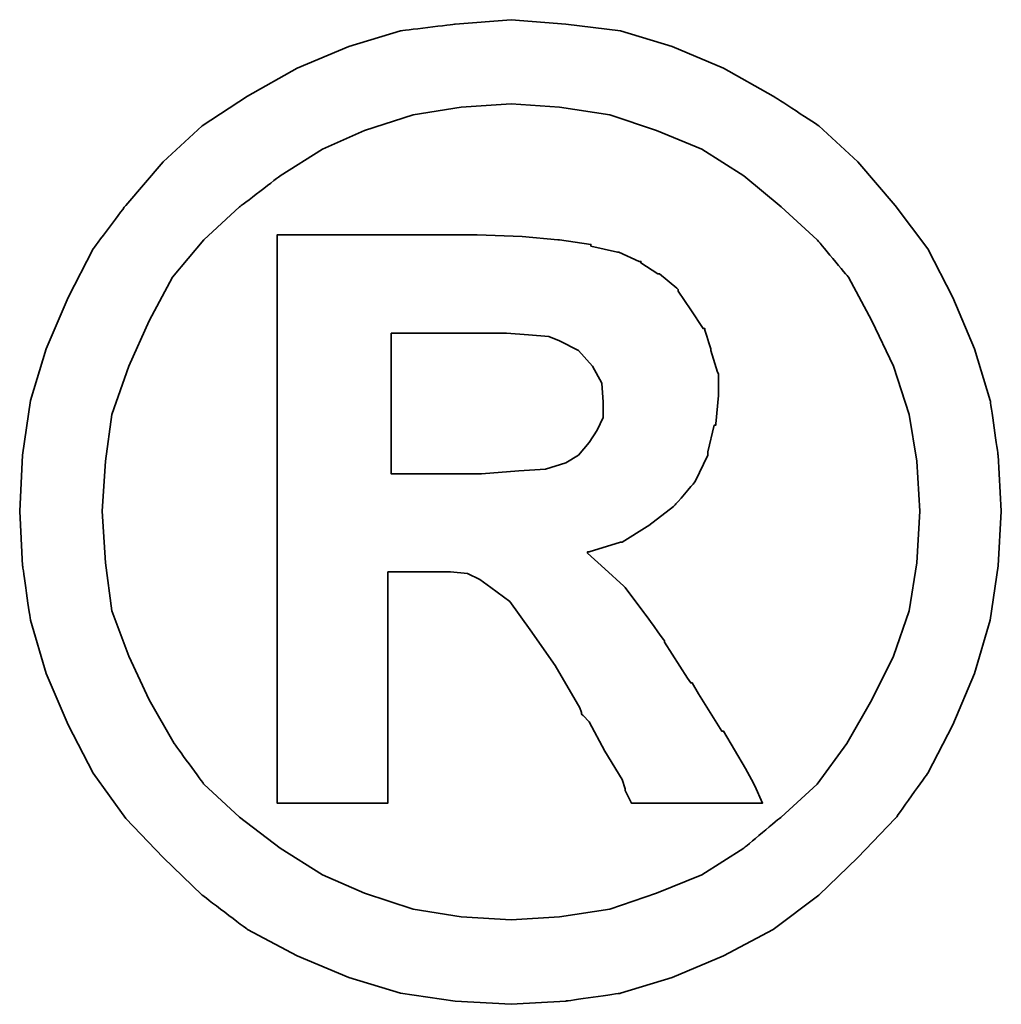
# Model space of a CAD drawing. Header units: millimetres. Extents: x 244 to 523, y -665 to -586.
# Tile 47 of 49: x 461.595 to 462.142, y -637.429 to -636.88. Entities that reach past the tile are written whole.
import ezdxf

# ---------------------------------------------------------------- set-up
doc = ezdxf.new("R2010")
doc.units = ezdxf.units.MM
doc.header["$LTSCALE"] = 0.1
doc.layers.add('DIM', color=4, linetype='CONTINUOUS')
doc.layers.add('layer 1', color=7, linetype='CONTINUOUS')

# ---------------------------------------------------------------- blocks, each defined once
blk = doc.blocks.new('TBI MOTION logo(完整正式版)')
at = {"layer": 'layer 1', "color": 22, "lineweight": 35}
for points, knots in [([(81.20634, 4.98624), (81.20634, 4.98624), (81.18649, 5.32862), (81.18649, 5.32862), (81.18649, 5.32862), (81.18649, 5.32862), (81.13886, 5.66206), (81.13886, 5.66206), (81.13886, 5.66206), (81.13886, 5.66206), (81.04359, 5.97764), (81.04359, 5.97764), (81.04359, 5.97764), (81.04359, 5.97764), (80.91061, 6.29124), (80.91061, 6.29124), (80.91061, 6.29124), (80.91061, 6.29124), (80.75778, 6.58697), (80.75778, 6.58697), (80.75778, 6.58697), (80.75778, 6.58697), (80.5593, 6.85294), (80.5593, 6.85294), (80.5593, 6.85294), (80.5593, 6.85294), (80.33105, 7.1189), (80.33105, 7.1189), (80.33105, 7.1189), (80.33105, 7.1189), (80.09287, 7.33921), (80.09287, 7.33921), (80.09287, 7.33921), (80.09287, 7.33921), (79.815, 7.51982), (79.815, 7.51982), (79.815, 7.51982), (79.815, 7.51982), (79.51133, 7.69051), (79.51133, 7.69051), (79.51133, 7.69051), (79.51133, 7.69051), (79.19773, 7.8235), (79.19773, 7.8235), (79.19773, 7.8235), (79.19773, 7.8235), (78.88215, 7.91877), (78.88215, 7.91877), (78.88215, 7.91877), (78.88215, 7.91877), (78.54871, 7.95846), (78.54871, 7.95846), (78.54871, 7.95846), (78.54871, 7.95846), (78.21526, 7.98625), (78.21526, 7.98625), (78.21526, 7.98625), (78.21526, 7.98625), (77.87388, 7.95846), (77.87388, 7.95846), (77.87388, 7.95846), (77.87388, 7.95846), (77.54044, 7.91877), (77.54044, 7.91877), (77.54044, 7.91877), (77.54044, 7.91877), (77.22485, 7.8235), (77.22485, 7.8235), (77.22485, 7.8235), (77.22485, 7.8235), (76.91027, 7.69051), (76.91027, 7.69051), (76.91027, 7.69051), (76.91027, 7.69051), (76.6056, 7.51982), (76.6056, 7.51982), (76.6056, 7.51982), (76.6056, 7.51982), (76.32972, 7.33921), (76.32972, 7.33921), (76.32972, 7.33921), (76.32972, 7.33921), (76.09154, 7.1189), (76.09154, 7.1189), (76.09154, 7.1189), (76.09154, 7.1189), (75.86329, 6.85294), (75.86329, 6.85294), (75.86329, 6.85294), (75.86329, 6.85294), (75.66382, 6.58697), (75.66382, 6.58697), (75.66382, 6.58697), (75.66382, 6.58697), (75.51099, 6.29124), (75.51099, 6.29124), (75.51099, 6.29124), (75.51099, 6.29124), (75.37702, 5.97764), (75.37702, 5.97764), (75.37702, 5.97764), (75.37702, 5.97764), (75.28175, 5.66206), (75.28175, 5.66206), (75.28175, 5.66206), (75.28175, 5.66206), (75.23411, 5.32862), (75.23411, 5.32862), (75.23411, 5.32862), (75.23411, 5.32862), (75.21625, 4.98624), (75.21625, 4.98624), (75.21625, 4.98624), (75.21625, 4.98624), (75.23411, 4.6528), (75.23411, 4.6528), (75.23411, 4.6528), (75.23411, 4.6528), (75.28175, 4.32035), (75.28175, 4.32035), (75.28175, 4.32035), (75.28175, 4.32035), (75.37702, 3.99583), (75.37702, 3.99583), (75.37702, 3.99583), (75.37702, 3.99583), (75.51099, 3.68224), (75.51099, 3.68224), (75.51099, 3.68224), (75.51099, 3.68224), (75.66382, 3.38749), (75.66382, 3.38749), (75.66382, 3.38749), (75.66382, 3.38749), (75.86329, 3.10963), (75.86329, 3.10963), (75.86329, 3.10963), (75.86329, 3.10963), (76.09154, 2.87145), (76.09154, 2.87145), (76.09154, 2.87145), (76.09154, 2.87145), (76.32972, 2.6432), (76.32972, 2.6432), (76.32972, 2.6432), (76.32972, 2.6432), (76.6056, 2.43381), (76.6056, 2.43381), (76.6056, 2.43381), (76.6056, 2.43381), (76.91027, 2.27205), (76.91027, 2.27205), (76.91027, 2.27205), (76.91027, 2.27205), (77.22485, 2.13906), (77.22485, 2.13906), (77.22485, 2.13906), (77.22485, 2.13906), (77.54044, 2.0438), (77.54044, 2.0438), (77.54044, 2.0438), (77.54044, 2.0438), (77.87388, 1.99616), (77.87388, 1.99616), (77.87388, 1.99616), (77.87388, 1.99616), (78.21526, 1.97631), (78.21526, 1.97631), (78.21526, 1.97631), (78.21526, 1.97631), (78.54871, 1.99616), (78.54871, 1.99616), (78.54871, 1.99616), (78.54871, 1.99616), (78.88215, 2.0438), (78.88215, 2.0438), (78.88215, 2.0438), (78.88215, 2.0438), (79.19773, 2.13906), (79.19773, 2.13906), (79.19773, 2.13906), (79.19773, 2.13906), (79.51133, 2.27205), (79.51133, 2.27205), (79.51133, 2.27205), (79.51133, 2.27205), (79.815, 2.43381), (79.815, 2.43381), (79.815, 2.43381), (79.815, 2.43381), (80.09287, 2.6432), (80.09287, 2.6432), (80.09287, 2.6432), (80.09287, 2.6432), (80.33105, 2.87145), (80.33105, 2.87145), (80.33105, 2.87145), (80.33105, 2.87145), (80.5593, 3.10963), (80.5593, 3.10963), (80.5593, 3.10963), (80.5593, 3.10963), (80.75778, 3.38749), (80.75778, 3.38749), (80.75778, 3.38749), (80.75778, 3.38749), (80.91061, 3.68224), (80.91061, 3.68224), (80.91061, 3.68224), (80.91061, 3.68224), (81.04359, 3.99583), (81.04359, 3.99583), (81.04359, 3.99583), (81.04359, 3.99583), (81.13886, 4.32035), (81.13886, 4.32035), (81.13886, 4.32035), (81.13886, 4.32035), (81.18649, 4.6528), (81.18649, 4.6528), (81.18649, 4.6528), (81.18649, 4.6528), (81.20634, 4.98624), (81.20634, 4.98624)], [0, 0, 0, 0, 0.0178571, 0.0178571, 0.0178571, 0.0178572, 0.0357143, 0.0357143, 0.0357143, 0.0357143, 0.0535714, 0.0535714, 0.0535714, 0.0535714, 0.0714286, 0.0714286, 0.0714286, 0.0714286, 0.0892857, 0.0892857, 0.0892857, 0.0892857, 0.1071429, 0.1071429, 0.1071429, 0.1071429, 0.125, 0.125, 0.125, 0.125, 0.1428571, 0.1428571, 0.1428571, 0.1428572, 0.1607143, 0.1607143, 0.1607143, 0.1607143, 0.1785714, 0.1785714, 0.1785714, 0.1785714, 0.1964286, 0.1964286, 0.1964286, 0.1964286, 0.2142857, 0.2142857, 0.2142857, 0.2142857, 0.2321429, 0.2321429, 0.2321429, 0.2321429, 0.25, 0.25, 0.25, 0.25, 0.2678571, 0.2678571, 0.2678571, 0.2678572, 0.2857143, 0.2857143, 0.2857143, 0.2857143, 0.3035714, 0.3035714, 0.3035714, 0.3035714, 0.3214286, 0.3214286, 0.3214286, 0.3214286, 0.3392857, 0.3392857, 0.3392857, 0.3392857, 0.3571429, 0.3571429, 0.3571429, 0.3571429, 0.375, 0.375, 0.375, 0.375, 0.3928571, 0.3928571, 0.3928571, 0.3928572, 0.4107143, 0.4107143, 0.4107143, 0.4107143, 0.4285714, 0.4285714, 0.4285714, 0.4285714, 0.4464286, 0.4464286, 0.4464286, 0.4464286, 0.4642857, 0.4642857, 0.4642857, 0.4642857, 0.4821429, 0.4821429, 0.4821429, 0.4821429, 0.5, 0.5, 0.5, 0.5, 0.5178571, 0.5178571, 0.5178571, 0.5178572, 0.5357143, 0.5357143, 0.5357143, 0.5357143, 0.5535714, 0.5535714, 0.5535714, 0.5535714, 0.5714286, 0.5714286, 0.5714286, 0.5714286, 0.5892857, 0.5892857, 0.5892857, 0.5892857, 0.6071429, 0.6071429, 0.6071429, 0.6071429, 0.625, 0.625, 0.625, 0.625, 0.6428571, 0.6428571, 0.6428571, 0.6428572, 0.6607143, 0.6607143, 0.6607143, 0.6607143, 0.6785714, 0.6785714, 0.6785714, 0.6785714, 0.6964286, 0.6964286, 0.6964286, 0.6964286, 0.7142857, 0.7142857, 0.7142857, 0.7142857, 0.7321429, 0.7321429, 0.7321429, 0.7321429, 0.75, 0.75, 0.75, 0.75, 0.7678571, 0.7678571, 0.7678571, 0.7678572, 0.7857143, 0.7857143, 0.7857143, 0.7857143, 0.8035714, 0.8035714, 0.8035714, 0.8035714, 0.8214286, 0.8214286, 0.8214286, 0.8214286, 0.8392857, 0.8392857, 0.8392857, 0.8392857, 0.8571429, 0.8571429, 0.8571429, 0.8571429, 0.875, 0.875, 0.875, 0.875, 0.8928571, 0.8928571, 0.8928571, 0.8928572, 0.9107143, 0.9107143, 0.9107143, 0.9107143, 0.9285714, 0.9285714, 0.9285714, 0.9285714, 0.9464286, 0.9464286, 0.9464286, 0.9464286, 0.9642857, 0.9642857, 0.9642857, 0.9642857, 0.9821429, 0.9821429, 0.9821429, 0.9821429, 1, 1, 1, 1]), ([(80.71014, 4.98624), (80.71014, 4.98624), (80.69129, 5.29091), (80.69129, 5.29091), (80.69129, 5.29091), (80.69129, 5.29091), (80.64464, 5.57672), (80.64464, 5.57672), (80.64464, 5.57672), (80.64464, 5.57672), (80.54937, 5.87245), (80.54937, 5.87245), (80.54937, 5.87245), (80.54937, 5.87245), (80.41639, 6.14833), (80.41639, 6.14833), (80.41639, 6.14833), (80.41639, 6.14833), (80.27349, 6.41429), (80.27349, 6.41429), (80.27349, 6.41429), (80.27349, 6.41429), (80.08295, 6.64255), (80.08295, 6.64255), (80.08295, 6.64255), (80.08295, 6.64255), (79.86264, 6.84301), (79.86264, 6.84301), (79.86264, 6.84301), (79.86264, 6.84301), (79.63439, 7.03355), (79.63439, 7.03355), (79.63439, 7.03355), (79.63439, 7.03355), (79.37835, 7.1963), (79.37835, 7.1963), (79.37835, 7.1963), (79.37835, 7.1963), (79.10246, 7.30944), (79.10246, 7.30944), (79.10246, 7.30944), (79.10246, 7.30944), (78.81665, 7.40471), (78.81665, 7.40471), (78.81665, 7.40471), (78.81665, 7.40471), (78.511, 7.45234), (78.511, 7.45234), (78.511, 7.45234), (78.511, 7.45234), (78.21526, 7.47219), (78.21526, 7.47219), (78.21526, 7.47219), (78.21526, 7.47219), (77.9106, 7.45234), (77.9106, 7.45234), (77.9106, 7.45234), (77.9106, 7.45234), (77.61685, 7.40471), (77.61685, 7.40471), (77.61685, 7.40471), (77.61685, 7.40471), (77.32012, 7.30944), (77.32012, 7.30944), (77.32012, 7.30944), (77.32012, 7.30944), (77.06309, 7.1963), (77.06309, 7.1963), (77.06309, 7.1963), (77.06309, 7.1963), (76.80606, 7.03355), (76.80606, 7.03355), (76.80606, 7.03355), (76.80606, 7.03355), (76.55797, 6.84301), (76.55797, 6.84301), (76.55797, 6.84301), (76.55797, 6.84301), (76.34063, 6.64255), (76.34063, 6.64255), (76.34063, 6.64255), (76.34063, 6.64255), (76.1491, 6.41429), (76.1491, 6.41429), (76.1491, 6.41429), (76.1491, 6.41429), (76.0062, 6.14833), (76.0062, 6.14833), (76.0062, 6.14833), (76.0062, 6.14833), (75.88314, 5.87245), (75.88314, 5.87245), (75.88314, 5.87245), (75.88314, 5.87245), (75.77794, 5.57672), (75.77794, 5.57672), (75.77794, 5.57672), (75.77794, 5.57672), (75.73924, 5.29091), (75.73924, 5.29091), (75.73924, 5.29091), (75.73924, 5.29091), (75.72039, 4.98624), (75.72039, 4.98624), (75.72039, 4.98624), (75.72039, 4.98624), (75.73924, 4.67165), (75.73924, 4.67165), (75.73924, 4.67165), (75.73924, 4.67165), (75.77794, 4.37791), (75.77794, 4.37791), (75.77794, 4.37791), (75.77794, 4.37791), (75.88314, 4.10102), (75.88314, 4.10102), (75.88314, 4.10102), (75.88314, 4.10102), (76.0062, 3.83407), (76.0062, 3.83407), (76.0062, 3.83407), (76.0062, 3.83407), (76.15902, 3.56811), (76.15902, 3.56811), (76.15902, 3.56811), (76.15902, 3.56811), (76.34063, 3.32001), (76.34063, 3.32001), (76.34063, 3.32001), (76.34063, 3.32001), (76.55797, 3.11955), (76.55797, 3.11955), (76.55797, 3.11955), (76.55797, 3.11955), (76.80606, 2.92901), (76.80606, 2.92901), (76.80606, 2.92901), (76.80606, 2.92901), (77.06309, 2.76725), (77.06309, 2.76725), (77.06309, 2.76725), (77.06309, 2.76725), (77.32012, 2.65412), (77.32012, 2.65412), (77.32012, 2.65412), (77.32012, 2.65412), (77.61685, 2.55786), (77.61685, 2.55786), (77.61685, 2.55786), (77.61685, 2.55786), (77.9106, 2.51022), (77.9106, 2.51022), (77.9106, 2.51022), (77.9106, 2.51022), (78.21526, 2.49137), (78.21526, 2.49137), (78.21526, 2.49137), (78.21526, 2.49137), (78.511, 2.51022), (78.511, 2.51022), (78.511, 2.51022), (78.511, 2.51022), (78.81665, 2.55786), (78.81665, 2.55786), (78.81665, 2.55786), (78.81665, 2.55786), (79.10246, 2.65412), (79.10246, 2.65412), (79.10246, 2.65412), (79.10246, 2.65412), (79.37835, 2.76725), (79.37835, 2.76725), (79.37835, 2.76725), (79.37835, 2.76725), (79.63439, 2.92901), (79.63439, 2.92901), (79.63439, 2.92901), (79.63439, 2.92901), (79.86264, 3.11955), (79.86264, 3.11955), (79.86264, 3.11955), (79.86264, 3.11955), (80.08295, 3.32001), (80.08295, 3.32001), (80.08295, 3.32001), (80.08295, 3.32001), (80.26356, 3.56811), (80.26356, 3.56811), (80.26356, 3.56811), (80.26356, 3.56811), (80.41639, 3.83407), (80.41639, 3.83407), (80.41639, 3.83407), (80.41639, 3.83407), (80.54937, 4.10102), (80.54937, 4.10102), (80.54937, 4.10102), (80.54937, 4.10102), (80.64464, 4.37791), (80.64464, 4.37791), (80.64464, 4.37791), (80.64464, 4.37791), (80.69129, 4.67165), (80.69129, 4.67165), (80.69129, 4.67165), (80.69129, 4.67165), (80.71014, 4.98624), (80.71014, 4.98624)], [0, 0, 0, 0, 0.0192308, 0.0192308, 0.0192308, 0.0192308, 0.0384615, 0.0384615, 0.0384615, 0.0384615, 0.0576923, 0.0576923, 0.0576923, 0.0576923, 0.0769231, 0.0769231, 0.0769231, 0.0769231, 0.0961538, 0.0961538, 0.0961538, 0.0961539, 0.1153846, 0.1153846, 0.1153846, 0.1153846, 0.1346154, 0.1346154, 0.1346154, 0.1346154, 0.1538462, 0.1538462, 0.1538462, 0.1538462, 0.1730769, 0.1730769, 0.1730769, 0.1730769, 0.1923077, 0.1923077, 0.1923077, 0.1923077, 0.2115385, 0.2115385, 0.2115385, 0.2115385, 0.2307692, 0.2307692, 0.2307692, 0.2307692, 0.25, 0.25, 0.25, 0.25, 0.2692308, 0.2692308, 0.2692308, 0.2692308, 0.2884615, 0.2884615, 0.2884615, 0.2884615, 0.3076923, 0.3076923, 0.3076923, 0.3076923, 0.3269231, 0.3269231, 0.3269231, 0.3269231, 0.3461538, 0.3461538, 0.3461538, 0.3461539, 0.3653846, 0.3653846, 0.3653846, 0.3653846, 0.3846154, 0.3846154, 0.3846154, 0.3846154, 0.4038462, 0.4038462, 0.4038462, 0.4038462, 0.4230769, 0.4230769, 0.4230769, 0.4230769, 0.4423077, 0.4423077, 0.4423077, 0.4423077, 0.4615385, 0.4615385, 0.4615385, 0.4615385, 0.4807692, 0.4807692, 0.4807692, 0.4807692, 0.5, 0.5, 0.5, 0.5, 0.5192308, 0.5192308, 0.5192308, 0.5192308, 0.5384615, 0.5384615, 0.5384615, 0.5384615, 0.5576923, 0.5576923, 0.5576923, 0.5576923, 0.5769231, 0.5769231, 0.5769231, 0.5769231, 0.5961538, 0.5961538, 0.5961538, 0.5961539, 0.6153846, 0.6153846, 0.6153846, 0.6153846, 0.6346154, 0.6346154, 0.6346154, 0.6346154, 0.6538462, 0.6538462, 0.6538462, 0.6538462, 0.6730769, 0.6730769, 0.6730769, 0.6730769, 0.6923077, 0.6923077, 0.6923077, 0.6923077, 0.7115385, 0.7115385, 0.7115385, 0.7115385, 0.7307692, 0.7307692, 0.7307692, 0.7307692, 0.75, 0.75, 0.75, 0.75, 0.7692308, 0.7692308, 0.7692308, 0.7692308, 0.7884615, 0.7884615, 0.7884615, 0.7884615, 0.8076923, 0.8076923, 0.8076923, 0.8076923, 0.8269231, 0.8269231, 0.8269231, 0.8269231, 0.8461538, 0.8461538, 0.8461538, 0.8461539, 0.8653846, 0.8653846, 0.8653846, 0.8653846, 0.8846154, 0.8846154, 0.8846154, 0.8846154, 0.9038462, 0.9038462, 0.9038462, 0.9038462, 0.9230769, 0.9230769, 0.9230769, 0.9230769, 0.9423077, 0.9423077, 0.9423077, 0.9423077, 0.9615385, 0.9615385, 0.9615385, 0.9615385, 0.9807692, 0.9807692, 0.9807692, 0.9807692, 1, 1, 1, 1]), ([(76.78721, 3.2823), (76.78721, 3.2823), (76.78721, 3.32001), (76.78721, 3.32001), (76.78721, 3.32001), (76.78721, 3.32001), (76.78721, 3.42422), (76.78721, 3.42422), (76.78721, 3.42422), (76.78721, 3.42422), (76.78721, 3.59689), (76.78721, 3.59689), (76.78721, 3.59689), (76.78721, 3.59689), (76.78721, 3.80529), (76.78721, 3.80529), (76.78721, 3.80529), (76.78721, 3.80529), (76.78721, 4.0524), (76.78721, 4.0524), (76.78721, 4.0524), (76.78721, 4.0524), (76.78721, 4.32035), (76.78721, 4.32035), (76.78721, 4.32035), (76.78721, 4.32035), (76.78721, 4.92868), (76.78721, 4.92868), (76.78721, 4.92868), (76.78721, 4.92868), (76.78721, 5.53801), (76.78721, 5.53801), (76.78721, 5.53801), (76.78721, 5.53801), (76.78721, 5.82482), (76.78721, 5.82482), (76.78721, 5.82482), (76.78721, 5.82482), (76.78721, 6.07291), (76.78721, 6.07291), (76.78721, 6.07291), (76.78721, 6.07291), (76.78721, 6.30017), (76.78721, 6.30017), (76.78721, 6.30017), (76.78721, 6.30017), (76.78721, 6.45399), (76.78721, 6.45399), (76.78721, 6.45399), (76.78721, 6.45399), (76.78721, 6.5572), (76.78721, 6.5572), (76.78721, 6.5572), (76.78721, 6.5572), (76.78721, 6.59689), (76.78721, 6.59689), (76.78721, 6.59689), (76.78721, 6.59689), (76.78721, 6.67232), (76.78721, 6.67232), (76.78721, 6.67232), (76.78721, 6.67232), (76.8537, 6.67232), (76.8537, 6.67232), (76.8537, 6.67232), (76.8537, 6.67232), (76.87355, 6.67232), (76.87355, 6.67232), (76.87355, 6.67232), (76.87355, 6.67232), (76.91027, 6.67232), (76.91027, 6.67232), (76.91027, 6.67232), (76.91027, 6.67232), (77.04424, 6.67232), (77.04424, 6.67232), (77.04424, 6.67232), (77.04424, 6.67232), (77.22485, 6.67232), (77.22485, 6.67232), (77.22485, 6.67232), (77.22485, 6.67232), (77.43524, 6.67232), (77.43524, 6.67232), (77.43524, 6.67232), (77.43524, 6.67232), (77.65357, 6.67232), (77.65357, 6.67232), (77.65357, 6.67232), (77.65357, 6.67232), (77.82625, 6.67232), (77.82625, 6.67232), (77.82625, 6.67232), (77.82625, 6.67232), (77.94037, 6.67232), (77.94037, 6.67232), (77.94037, 6.67232), (77.94037, 6.67232), (77.97709, 6.67232), (77.97709, 6.67232), (77.97709, 6.67232), (77.97709, 6.67232), (77.99694, 6.67232), (77.99694, 6.67232), (77.99694, 6.67232), (77.99694, 6.67232), (78.00686, 6.67232), (78.00686, 6.67232), (78.00686, 6.67232), (78.00686, 6.67232), (78.28275, 6.6624), (78.28275, 6.6624), (78.28275, 6.6624), (78.28275, 6.6624), (78.50107, 6.64255), (78.50107, 6.64255), (78.50107, 6.64255), (78.50107, 6.64255), (78.511, 6.64255), (78.511, 6.64255), (78.511, 6.64255), (78.511, 6.64255), (78.70154, 6.61476), (78.70154, 6.61476), (78.70154, 6.61476), (78.70154, 6.61476), (78.70154, 6.60483), (78.70154, 6.60483), (78.70154, 6.60483), (78.70154, 6.60483), (78.86429, 6.56713), (78.86429, 6.56713), (78.86429, 6.56713), (78.86429, 6.56713), (78.87223, 6.56713), (78.87223, 6.56713), (78.87223, 6.56713), (78.87223, 6.56713), (78.99727, 6.51056), (78.99727, 6.51056), (78.99727, 6.51056), (78.99727, 6.51056), (79.00719, 6.51056), (79.00719, 6.51056), (79.00719, 6.51056), (79.00719, 6.51056), (79.00719, 6.50162), (79.00719, 6.50162), (79.00719, 6.50162), (79.00719, 6.50162), (79.1104, 6.43415), (79.1104, 6.43415), (79.1104, 6.43415), (79.1104, 6.43415), (79.12132, 6.43415), (79.12132, 6.43415), (79.12132, 6.43415), (79.12132, 6.43415), (79.22552, 6.34781), (79.22552, 6.34781), (79.22552, 6.34781), (79.22552, 6.34781), (79.23544, 6.33888), (79.23544, 6.33888), (79.23544, 6.33888), (79.23544, 6.33888), (79.23544, 6.32895), (79.23544, 6.32895), (79.23544, 6.32895), (79.23544, 6.32895), (79.31087, 6.21483), (79.31087, 6.21483), (79.31087, 6.21483), (79.31087, 6.21483), (79.38629, 6.1007), (79.38629, 6.1007), (79.38629, 6.1007), (79.38629, 6.1007), (79.3972, 6.1007), (79.3972, 6.1007), (79.3972, 6.1007), (79.3972, 6.1007), (79.3972, 6.09078), (79.3972, 6.09078), (79.3972, 6.09078), (79.3972, 6.09078), (79.43392, 5.97764), (79.43392, 5.97764), (79.43392, 5.97764), (79.43392, 5.97764), (79.43392, 5.96772), (79.43392, 5.96772), (79.43392, 5.96772), (79.43392, 5.96772), (79.47362, 5.83474), (79.47362, 5.83474), (79.47362, 5.83474), (79.47362, 5.83474), (79.48156, 5.82482), (79.48156, 5.82482), (79.48156, 5.82482), (79.48156, 5.82482), (79.48156, 5.69977), (79.48156, 5.69977), (79.48156, 5.69977), (79.48156, 5.69977), (79.48156, 5.69183), (79.48156, 5.69183), (79.48156, 5.69183), (79.48156, 5.69183), (79.4637, 5.51915), (79.4637, 5.51915), (79.4637, 5.51915), (79.4637, 5.51915), (79.4637, 5.51122), (79.4637, 5.51122), (79.4637, 5.51122), (79.4637, 5.51122), (79.45377, 5.51122), (79.45377, 5.51122), (79.45377, 5.51122), (79.45377, 5.51122), (79.41507, 5.34847), (79.41507, 5.34847), (79.41507, 5.34847), (79.41507, 5.34847), (79.41507, 5.33854), (79.41507, 5.33854), (79.41507, 5.33854), (79.41507, 5.33854), (79.41507, 5.32862), (79.41507, 5.32862), (79.41507, 5.32862), (79.41507, 5.32862), (79.33865, 5.16785), (79.33865, 5.16785), (79.33865, 5.16785), (79.33865, 5.16785), (79.33071, 5.15693), (79.33071, 5.15693), (79.33071, 5.15693), (79.33071, 5.15693), (79.2156, 5.02495), (79.2156, 5.02495), (79.2156, 5.02495), (79.2156, 5.02495), (79.20567, 5.01502), (79.20567, 5.01502), (79.20567, 5.01502), (79.20567, 5.01502), (79.05483, 4.89991), (79.05483, 4.89991), (79.05483, 4.89991), (79.05483, 4.89991), (79.04491, 4.89197), (79.04491, 4.89197), (79.04491, 4.89197), (79.04491, 4.89197), (78.89208, 4.7967), (78.89208, 4.7967), (78.89208, 4.7967), (78.89208, 4.7967), (78.88215, 4.7967), (78.88215, 4.7967), (78.88215, 4.7967), (78.88215, 4.7967), (78.69161, 4.73913), (78.69161, 4.73913), (78.69161, 4.73913), (78.69161, 4.73913), (78.68169, 4.73913), (78.68169, 4.73913), (78.68169, 4.73913), (78.68169, 4.73913), (78.68169, 4.72921), (78.68169, 4.72921), (78.68169, 4.72921), (78.68169, 4.72921), (78.78688, 4.63394), (78.78688, 4.63394), (78.78688, 4.63394), (78.78688, 4.63394), (78.902, 4.52875), (78.902, 4.52875), (78.902, 4.52875), (78.902, 4.52875), (78.91093, 4.52081), (78.91093, 4.52081), (78.91093, 4.52081), (78.91093, 4.52081), (79.02506, 4.36798), (79.02506, 4.36798), (79.02506, 4.36798), (79.02506, 4.36798), (79.1501, 4.1953), (79.1501, 4.1953), (79.1501, 4.1953), (79.1501, 4.1953), (79.1501, 4.18736), (79.1501, 4.18736), (79.1501, 4.18736), (79.1501, 4.18736), (79.29201, 3.96705), (79.29201, 3.96705), (79.29201, 3.96705), (79.29201, 3.96705), (79.31087, 3.93828), (79.31087, 3.93828), (79.31087, 3.93828), (79.31087, 3.93828), (79.32079, 3.93828), (79.32079, 3.93828), (79.32079, 3.93828), (79.32079, 3.93828), (79.3585, 3.87178), (79.3585, 3.87178), (79.3585, 3.87178), (79.3585, 3.87178), (79.50141, 3.64353), (79.50141, 3.64353), (79.50141, 3.64353), (79.50141, 3.64353), (79.51133, 3.64353), (79.51133, 3.64353), (79.51133, 3.64353), (79.51133, 3.64353), (79.64431, 3.41528), (79.64431, 3.41528), (79.64431, 3.41528), (79.64431, 3.41528), (79.68202, 3.3478), (79.68202, 3.3478), (79.68202, 3.3478), (79.68202, 3.3478), (79.70187, 3.31009), (79.70187, 3.31009), (79.70187, 3.31009), (79.70187, 3.31009), (79.7495, 3.2049), (79.7495, 3.2049), (79.7495, 3.2049), (79.7495, 3.2049), (79.64431, 3.2049), (79.64431, 3.2049), (79.64431, 3.2049), (79.64431, 3.2049), (79.62546, 3.2049), (79.62546, 3.2049), (79.62546, 3.2049), (79.62546, 3.2049), (79.53912, 3.2049), (79.53912, 3.2049), (79.53912, 3.2049), (79.53912, 3.2049), (79.31087, 3.2049), (79.31087, 3.2049), (79.31087, 3.2049), (79.31087, 3.2049), (79.08262, 3.2049), (79.08262, 3.2049), (79.08262, 3.2049), (79.08262, 3.2049), (79.00719, 3.2049), (79.00719, 3.2049), (79.00719, 3.2049), (79.00719, 3.2049), (78.98735, 3.2049), (78.98735, 3.2049), (78.98735, 3.2049), (78.98735, 3.2049), (78.94964, 3.2049), (78.94964, 3.2049), (78.94964, 3.2049), (78.94964, 3.2049), (78.92979, 3.24459), (78.92979, 3.24459), (78.92979, 3.24459), (78.92979, 3.24459), (78.91093, 3.2823), (78.91093, 3.2823), (78.91093, 3.2823), (78.91093, 3.2823), (78.91093, 3.29223), (78.91093, 3.29223), (78.91093, 3.29223), (78.91093, 3.29223), (78.89208, 3.3478), (78.89208, 3.3478), (78.89208, 3.3478), (78.89208, 3.3478), (78.78688, 3.52048), (78.78688, 3.52048), (78.78688, 3.52048), (78.78688, 3.52048), (78.69161, 3.7001), (78.69161, 3.7001), (78.69161, 3.7001), (78.69161, 3.7001), (78.6539, 3.7388), (78.6539, 3.7388), (78.6539, 3.7388), (78.6539, 3.7388), (78.64398, 3.74873), (78.64398, 3.74873), (78.64398, 3.74873), (78.64398, 3.74873), (78.64398, 3.75766), (78.64398, 3.75766), (78.64398, 3.75766), (78.64398, 3.75766), (78.63405, 3.78644), (78.63405, 3.78644), (78.63405, 3.78644), (78.63405, 3.78644), (78.48321, 4.04347), (78.48321, 4.04347), (78.48321, 4.04347), (78.48321, 4.04347), (78.33038, 4.2618), (78.33038, 4.2618), (78.33038, 4.2618), (78.33038, 4.2618), (78.20732, 4.43447), (78.20732, 4.43447), (78.20732, 4.43447), (78.20732, 4.43447), (78.09221, 4.52081), (78.09221, 4.52081), (78.09221, 4.52081), (78.09221, 4.52081), (78.02472, 4.56845), (78.02472, 4.56845), (78.02472, 4.56845), (78.02472, 4.56845), (77.9493, 4.60616), (77.9493, 4.60616), (77.9493, 4.60616), (77.9493, 4.60616), (77.8451, 4.61608), (77.8451, 4.61608), (77.8451, 4.61608), (77.8451, 4.61608), (77.71113, 4.61608), (77.71113, 4.61608), (77.71113, 4.61608), (77.71113, 4.61608), (77.69128, 4.61608), (77.69128, 4.61608), (77.69128, 4.61608), (77.69128, 4.61608), (77.67342, 4.61608), (77.67342, 4.61608), (77.67342, 4.61608), (77.67342, 4.61608), (77.5583, 4.61608), (77.5583, 4.61608), (77.5583, 4.61608), (77.5583, 4.61608), (77.46303, 4.61608), (77.46303, 4.61608), (77.46303, 4.61608), (77.46303, 4.61608), (77.46303, 4.54761), (77.46303, 4.54761), (77.46303, 4.54761), (77.46303, 4.54761), (77.46303, 4.47318), (77.46303, 4.47318), (77.46303, 4.47318), (77.46303, 4.47318), (77.46303, 4.24294), (77.46303, 4.24294), (77.46303, 4.24294), (77.46303, 4.24294), (77.46303, 3.99583), (77.46303, 3.99583), (77.46303, 3.99583), (77.46303, 3.99583), (77.46303, 3.72888), (77.46303, 3.72888), (77.46303, 3.72888), (77.46303, 3.72888), (77.46303, 3.51055), (77.46303, 3.51055), (77.46303, 3.51055), (77.46303, 3.51055), (77.46303, 3.42422), (77.46303, 3.42422), (77.46303, 3.42422), (77.46303, 3.42422), (77.46303, 3.35773), (77.46303, 3.35773), (77.46303, 3.35773), (77.46303, 3.35773), (77.46303, 3.30017), (77.46303, 3.30017), (77.46303, 3.30017), (77.46303, 3.30017), (77.46303, 3.2823), (77.46303, 3.2823), (77.46303, 3.2823), (77.46303, 3.2823), (77.46303, 3.2049), (77.46303, 3.2049), (77.46303, 3.2049), (77.46303, 3.2049), (77.39753, 3.2049), (77.39753, 3.2049), (77.39753, 3.2049), (77.39753, 3.2049), (77.37768, 3.2049), (77.37768, 3.2049), (77.37768, 3.2049), (77.37768, 3.2049), (77.32012, 3.2049), (77.32012, 3.2049), (77.32012, 3.2049), (77.32012, 3.2049), (77.12165, 3.2049), (77.12165, 3.2049), (77.12165, 3.2049), (77.12165, 3.2049), (76.94897, 3.2049), (76.94897, 3.2049), (76.94897, 3.2049), (76.94897, 3.2049), (76.8924, 3.2049), (76.8924, 3.2049), (76.8924, 3.2049), (76.8924, 3.2049), (76.8537, 3.2049), (76.8537, 3.2049), (76.8537, 3.2049), (76.8537, 3.2049), (76.78721, 3.2049), (76.78721, 3.2049), (76.78721, 3.2049), (76.78721, 3.2049), (76.78721, 3.2823), (76.78721, 3.2823)], [0, 0, 0, 0, 0.0074074, 0.0074074, 0.0074074, 0.0074074, 0.0148148, 0.0148148, 0.0148148, 0.0148148, 0.0222222, 0.0222222, 0.0222222, 0.0222222, 0.0296296, 0.0296296, 0.0296296, 0.0296296, 0.037037, 0.037037, 0.037037, 0.037037, 0.0444444, 0.0444444, 0.0444444, 0.0444445, 0.0518519, 0.0518519, 0.0518519, 0.0518519, 0.0592593, 0.0592593, 0.0592593, 0.0592593, 0.0666667, 0.0666667, 0.0666667, 0.0666667, 0.0740741, 0.0740741, 0.0740741, 0.0740741, 0.0814815, 0.0814815, 0.0814815, 0.0814815, 0.0888889, 0.0888889, 0.0888889, 0.0888889, 0.0962963, 0.0962963, 0.0962963, 0.0962963, 0.1037037, 0.1037037, 0.1037037, 0.1037037, 0.1111111, 0.1111111, 0.1111111, 0.1111111, 0.1185185, 0.1185185, 0.1185185, 0.1185185, 0.1259259, 0.1259259, 0.1259259, 0.1259259, 0.1333333, 0.1333333, 0.1333333, 0.1333333, 0.1407407, 0.1407407, 0.1407407, 0.1407408, 0.1481481, 0.1481481, 0.1481481, 0.1481482, 0.1555556, 0.1555556, 0.1555556, 0.1555556, 0.162963, 0.162963, 0.162963, 0.162963, 0.1703704, 0.1703704, 0.1703704, 0.1703704, 0.1777778, 0.1777778, 0.1777778, 0.1777778, 0.1851852, 0.1851852, 0.1851852, 0.1851852, 0.1925926, 0.1925926, 0.1925926, 0.1925926, 0.2, 0.2, 0.2, 0.2, 0.2074074, 0.2074074, 0.2074074, 0.2074074, 0.2148148, 0.2148148, 0.2148148, 0.2148148, 0.2222222, 0.2222222, 0.2222222, 0.2222222, 0.2296296, 0.2296296, 0.2296296, 0.2296296, 0.237037, 0.237037, 0.237037, 0.237037, 0.2444444, 0.2444444, 0.2444444, 0.2444445, 0.2518519, 0.2518519, 0.2518519, 0.2518519, 0.2592593, 0.2592593, 0.2592593, 0.2592593, 0.2666667, 0.2666667, 0.2666667, 0.2666667, 0.2740741, 0.2740741, 0.2740741, 0.2740741, 0.2814815, 0.2814815, 0.2814815, 0.2814815, 0.2888889, 0.2888889, 0.2888889, 0.2888889, 0.2962963, 0.2962963, 0.2962963, 0.2962963, 0.3037037, 0.3037037, 0.3037037, 0.3037037, 0.3111111, 0.3111111, 0.3111111, 0.3111111, 0.3185185, 0.3185185, 0.3185185, 0.3185185, 0.3259259, 0.3259259, 0.3259259, 0.3259259, 0.3333333, 0.3333333, 0.3333333, 0.3333333, 0.3407407, 0.3407407, 0.3407407, 0.3407408, 0.3481481, 0.3481481, 0.3481481, 0.3481482, 0.3555556, 0.3555556, 0.3555556, 0.3555556, 0.362963, 0.362963, 0.362963, 0.362963, 0.3703704, 0.3703704, 0.3703704, 0.3703704, 0.3777778, 0.3777778, 0.3777778, 0.3777778, 0.3851852, 0.3851852, 0.3851852, 0.3851852, 0.3925926, 0.3925926, 0.3925926, 0.3925926, 0.4, 0.4, 0.4, 0.4, 0.4074074, 0.4074074, 0.4074074, 0.4074074, 0.4148148, 0.4148148, 0.4148148, 0.4148148, 0.4222222, 0.4222222, 0.4222222, 0.4222222, 0.4296296, 0.4296296, 0.4296296, 0.4296296, 0.437037, 0.437037, 0.437037, 0.437037, 0.4444444, 0.4444444, 0.4444444, 0.4444445, 0.4518519, 0.4518519, 0.4518519, 0.4518519, 0.4592593, 0.4592593, 0.4592593, 0.4592593, 0.4666667, 0.4666667, 0.4666667, 0.4666667, 0.4740741, 0.4740741, 0.4740741, 0.4740741, 0.4814815, 0.4814815, 0.4814815, 0.4814815, 0.4888889, 0.4888889, 0.4888889, 0.4888889, 0.4962963, 0.4962963, 0.4962963, 0.4962963, 0.5037037, 0.5037037, 0.5037037, 0.5037037, 0.5111111, 0.5111111, 0.5111111, 0.5111111, 0.5185185, 0.5185185, 0.5185185, 0.5185185, 0.5259259, 0.5259259, 0.5259259, 0.5259259, 0.5333333, 0.5333333, 0.5333333, 0.5333333, 0.5407407, 0.5407407, 0.5407407, 0.5407408, 0.5481481, 0.5481481, 0.5481481, 0.5481482, 0.5555556, 0.5555556, 0.5555556, 0.5555556, 0.562963, 0.562963, 0.562963, 0.562963, 0.5703704, 0.5703704, 0.5703704, 0.5703704, 0.5777778, 0.5777778, 0.5777778, 0.5777778, 0.5851852, 0.5851852, 0.5851852, 0.5851852, 0.5925926, 0.5925926, 0.5925926, 0.5925926, 0.6, 0.6, 0.6, 0.6, 0.6074074, 0.6074074, 0.6074074, 0.6074074, 0.6148148, 0.6148148, 0.6148148, 0.6148148, 0.6222222, 0.6222222, 0.6222222, 0.6222222, 0.6296296, 0.6296296, 0.6296296, 0.6296296, 0.637037, 0.637037, 0.637037, 0.637037, 0.6444444, 0.6444444, 0.6444444, 0.6444445, 0.6518519, 0.6518519, 0.6518519, 0.6518519, 0.6592593, 0.6592593, 0.6592593, 0.6592593, 0.6666667, 0.6666667, 0.6666667, 0.6666667, 0.6740741, 0.6740741, 0.6740741, 0.6740741, 0.6814815, 0.6814815, 0.6814815, 0.6814815, 0.6888889, 0.6888889, 0.6888889, 0.6888889, 0.6962963, 0.6962963, 0.6962963, 0.6962963, 0.7037037, 0.7037037, 0.7037037, 0.7037037, 0.7111111, 0.7111111, 0.7111111, 0.7111111, 0.7185185, 0.7185185, 0.7185185, 0.7185185, 0.7259259, 0.7259259, 0.7259259, 0.7259259, 0.7333333, 0.7333333, 0.7333333, 0.7333333, 0.7407407, 0.7407407, 0.7407407, 0.7407408, 0.7481481, 0.7481481, 0.7481481, 0.7481482, 0.7555556, 0.7555556, 0.7555556, 0.7555556, 0.762963, 0.762963, 0.762963, 0.762963, 0.7703704, 0.7703704, 0.7703704, 0.7703704, 0.7777778, 0.7777778, 0.7777778, 0.7777778, 0.7851852, 0.7851852, 0.7851852, 0.7851852, 0.7925926, 0.7925926, 0.7925926, 0.7925926, 0.8, 0.8, 0.8, 0.8, 0.8074074, 0.8074074, 0.8074074, 0.8074074, 0.8148148, 0.8148148, 0.8148148, 0.8148148, 0.8222222, 0.8222222, 0.8222222, 0.8222222, 0.8296296, 0.8296296, 0.8296296, 0.8296296, 0.837037, 0.837037, 0.837037, 0.837037, 0.8444444, 0.8444444, 0.8444444, 0.8444445, 0.8518519, 0.8518519, 0.8518519, 0.8518519, 0.8592593, 0.8592593, 0.8592593, 0.8592593, 0.8666667, 0.8666667, 0.8666667, 0.8666667, 0.8740741, 0.8740741, 0.8740741, 0.8740741, 0.8814815, 0.8814815, 0.8814815, 0.8814815, 0.8888889, 0.8888889, 0.8888889, 0.8888889, 0.8962963, 0.8962963, 0.8962963, 0.8962963, 0.9037037, 0.9037037, 0.9037037, 0.9037037, 0.9111111, 0.9111111, 0.9111111, 0.9111111, 0.9185185, 0.9185185, 0.9185185, 0.9185185, 0.9259259, 0.9259259, 0.9259259, 0.9259259, 0.9333333, 0.9333333, 0.9333333, 0.9333333, 0.9407407, 0.9407407, 0.9407407, 0.9407408, 0.9481481, 0.9481481, 0.9481481, 0.9481482, 0.9555556, 0.9555556, 0.9555556, 0.9555556, 0.962963, 0.962963, 0.962963, 0.962963, 0.9703704, 0.9703704, 0.9703704, 0.9703704, 0.9777778, 0.9777778, 0.9777778, 0.9777778, 0.9851852, 0.9851852, 0.9851852, 0.9851852, 0.9925926, 0.9925926, 0.9925926, 0.9925926, 1, 1, 1, 1]), ([(77.48288, 6.07291), (77.48288, 6.07291), (77.48288, 5.99551), (77.48288, 5.99551), (77.48288, 5.99551), (77.48288, 5.99551), (77.48288, 5.82482), (77.48288, 5.82482), (77.48288, 5.82482), (77.48288, 5.82482), (77.48288, 5.63328), (77.48288, 5.63328), (77.48288, 5.63328), (77.48288, 5.63328), (77.48288, 5.46358), (77.48288, 5.46358), (77.48288, 5.46358), (77.48288, 5.46358), (77.48288, 5.29091), (77.48288, 5.29091), (77.48288, 5.29091), (77.48288, 5.29091), (77.48288, 5.21449), (77.48288, 5.21449), (77.48288, 5.21449), (77.48288, 5.21449), (77.50074, 5.21449), (77.50074, 5.21449), (77.50074, 5.21449), (77.50074, 5.21449), (77.71113, 5.21449), (77.71113, 5.21449), (77.71113, 5.21449), (77.71113, 5.21449), (77.94037, 5.21449), (77.94037, 5.21449), (77.94037, 5.21449), (77.94037, 5.21449), (78.01579, 5.21449), (78.01579, 5.21449), (78.01579, 5.21449), (78.01579, 5.21449), (78.03465, 5.21449), (78.03465, 5.21449), (78.03465, 5.21449), (78.03465, 5.21449), (78.2629, 5.23335), (78.2629, 5.23335), (78.2629, 5.23335), (78.2629, 5.23335), (78.42565, 5.24327), (78.42565, 5.24327), (78.42565, 5.24327), (78.42565, 5.24327), (78.54871, 5.28098), (78.54871, 5.28098), (78.54871, 5.28098), (78.54871, 5.28098), (78.62611, 5.32862), (78.62611, 5.32862), (78.62611, 5.32862), (78.62611, 5.32862), (78.69161, 5.40503), (78.69161, 5.40503), (78.69161, 5.40503), (78.69161, 5.40503), (78.73925, 5.48145), (78.73925, 5.48145), (78.73925, 5.48145), (78.73925, 5.48145), (78.77696, 5.55885), (78.77696, 5.55885), (78.77696, 5.55885), (78.77696, 5.55885), (78.77696, 5.65214), (78.77696, 5.65214), (78.77696, 5.65214), (78.77696, 5.65214), (78.76902, 5.76726), (78.76902, 5.76726), (78.76902, 5.76726), (78.76902, 5.76726), (78.71146, 5.87245), (78.71146, 5.87245), (78.71146, 5.87245), (78.71146, 5.87245), (78.62611, 5.96772), (78.62611, 5.96772), (78.62611, 5.96772), (78.62611, 5.96772), (78.511, 6.02528), (78.511, 6.02528), (78.511, 6.02528), (78.511, 6.02528), (78.44451, 6.05306), (78.44451, 6.05306), (78.44451, 6.05306), (78.44451, 6.05306), (78.32046, 6.06299), (78.32046, 6.06299), (78.32046, 6.06299), (78.32046, 6.06299), (78.18748, 6.07291), (78.18748, 6.07291), (78.18748, 6.07291), (78.18748, 6.07291), (77.99694, 6.07291), (77.99694, 6.07291), (77.99694, 6.07291), (77.99694, 6.07291), (77.97709, 6.07291), (77.97709, 6.07291), (77.97709, 6.07291), (77.97709, 6.07291), (77.90167, 6.07291), (77.90167, 6.07291), (77.90167, 6.07291), (77.90167, 6.07291), (77.69128, 6.07291), (77.69128, 6.07291), (77.69128, 6.07291), (77.69128, 6.07291), (77.50074, 6.07291), (77.50074, 6.07291), (77.50074, 6.07291), (77.50074, 6.07291), (77.48288, 6.07291), (77.48288, 6.07291)], [0, 0, 0, 0, 0.03125, 0.03125, 0.03125, 0.03125, 0.0625, 0.0625, 0.0625, 0.0625, 0.09375, 0.09375, 0.09375, 0.09375, 0.125, 0.125, 0.125, 0.125, 0.15625, 0.15625, 0.15625, 0.15625, 0.1875, 0.1875, 0.1875, 0.1875, 0.21875, 0.21875, 0.21875, 0.21875, 0.25, 0.25, 0.25, 0.25, 0.28125, 0.28125, 0.28125, 0.28125, 0.3125, 0.3125, 0.3125, 0.3125, 0.34375, 0.34375, 0.34375, 0.34375, 0.375, 0.375, 0.375, 0.375, 0.40625, 0.40625, 0.40625, 0.40625, 0.4375, 0.4375, 0.4375, 0.4375, 0.46875, 0.46875, 0.46875, 0.46875, 0.5, 0.5, 0.5, 0.5, 0.53125, 0.53125, 0.53125, 0.53125, 0.5625, 0.5625, 0.5625, 0.5625, 0.59375, 0.59375, 0.59375, 0.59375, 0.625, 0.625, 0.625, 0.625, 0.65625, 0.65625, 0.65625, 0.65625, 0.6875, 0.6875, 0.6875, 0.6875, 0.71875, 0.71875, 0.71875, 0.71875, 0.75, 0.75, 0.75, 0.75, 0.78125, 0.78125, 0.78125, 0.78125, 0.8125, 0.8125, 0.8125, 0.8125, 0.84375, 0.84375, 0.84375, 0.84375, 0.875, 0.875, 0.875, 0.875, 0.90625, 0.90625, 0.90625, 0.90625, 0.9375, 0.9375, 0.9375, 0.9375, 0.96875, 0.96875, 0.96875, 0.96875, 1, 1, 1, 1])]:
    blk.add_open_spline(points, degree=3, knots=knots, dxfattribs=at)

msp = doc.modelspace()

# ---------------------------------------------------------------- block references
at = {"layer": 'DIM', "color": 0, "xscale": 0.0912171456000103, "yscale": 0.0912171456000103, "zscale": 0.0912171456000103}
msp.add_blockref('TBI MOTION logo(完整正式版)', (454.73437, -637.60882), dxfattribs=at)

doc.saveas('drawing.dxf')
